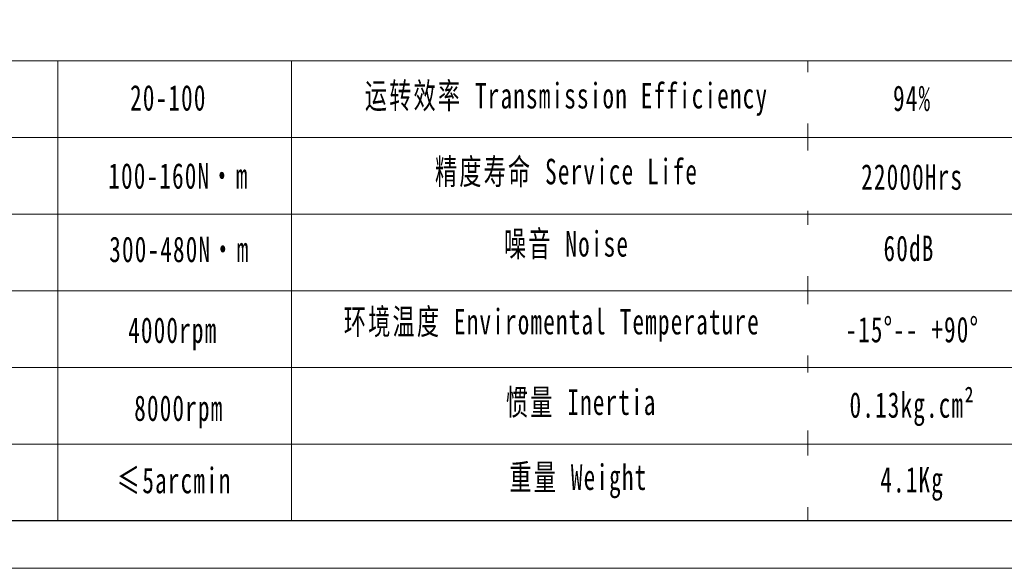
# Model space of a CAD drawing. Header units: millimetres. Extents: x 0 to 562, y 0 to 398.
# Tile 2 of 5: x 161 to 298, y 0 to 77. Entities that reach past the tile are written whole.
import ezdxf

# ---------------------------------------------------------------- set-up
doc = ezdxf.new("R2010")
doc.units = ezdxf.units.MM
doc.layers.get('0').update_dxf_attribs({"lineweight": 18})
doc.layers.add('SLD-0', color=7, linetype='Continuous', lineweight=18)
doc.layers.add('图框_外框线', color=7, linetype='Continuous', lineweight=18)
doc.styles.add('标准', font='txt', dxfattribs={"width": 0.667})

msp = doc.modelspace()

# ---------------------------------------------------------------- linework, layer by layer
msp.add_line((165.96, 70.94), (165.96, 6.68))
at = {"layer": 'SLD-0'}
for p, q in [((198.64, 70.94), (198.64, 6.7)), ((270.9, 70.94), (270.9, 6.69))]:
    msp.add_line(p, q, dxfattribs=at)
at = {"layer": '图框_外框线'}
for p, q in [((49.66, 70.94), (555.48, 70.94)), ((98.13, 60.22), (382.41, 60.22)), ((49.66, 49.5), (555.48, 49.5)), ((98.13, 38.78), (555.48, 38.78)), ((98.13, 28.06), (555.48, 28.06)), ((98.13, 17.34), (555.48, 17.34))]:
    msp.add_line(p, q, dxfattribs=at)
at = {"layer": '图框_外框线', "color": 3}
msp.add_lwpolyline([(0, 0), (562.17, 0), (562.17, 397.53), (0, 397.53)], close=True, dxfattribs=at)
at = {"layer": '图框_外框线', "color": 3, "lineweight": 25}
msp.add_lwpolyline([(33.46, 6.69), (555.48, 6.69), (555.48, 390.84), (33.46, 390.84)], close=True, dxfattribs=at)

# ---------------------------------------------------------------- texts
at = {"layer": 'SLD-0', "color": 1, "attachment_point": 2, "line_spacing_factor": 1.15057, "style": '标准'}
for s, insert, char_height, width in [('\\T1.1;\\pxqc;20-100', (181.42, 67.58), 3.5733, 15.1929), ('\\T1.1;运转效率 Transmission Efficiency', (237.13, 67.88), 3.5733, 60.7228), ('\\T1.1;94%', (285.49, 67.52), 3.573, 45.6976), ('\\T1.1;100-160N·m', (182.83, 56.66), 3.5733, 29.5962), ('\\T1.1;精度寿命 Service Life', (237.13, 57.26), 3.5733, 47.6631), ('\\T1.1;22000Hrs', (285.49, 56.51), 3.5733, 45.6976), ('\\T1.1;噪音 Noise', (237.13, 47.16), 3.5733, 31.5305), ('\\T1.1;300-480N·m', (182.96, 46.39), 3.5733, 35.5379), ('\\T1.1;60dB', (285.05, 46.53), 3.573, 23.5795), ('{\\T1.1;环境温度 Enviromental Temperature}', (235.08, 36.28), 3.5733, 111.3036), ('\\T1.1;4000rpm', (182.04, 35.09), 3.5733, 24.6214), ('\\T1.1;-15%%D-- +90%%D', (285.49, 35.17), 3.5733, 30.6526), ('\\T1.1;8000rpm', (182.89, 24.18), 3.5733, 78.1327), ('{\\T1.1;≤5arcmin }', (182.24, 14.07), 3.5733, 27.4874), ('\\T1.1;重量 Weight', (238.79, 14.53), 3.5733, 27.7852), ('\\T1.1;4.1Kg', (285.49, 14.18), 3.5733, 23.9083)]:
    msp.add_mtext(s, dxfattribs=dict(at, insert=insert, char_height=char_height, width=width))

# ---------------------------------------------------------------- next in the draw order: texts
at = {"layer": 'SLD-0', "color": 1, "char_height": 3.5733, "width": 111.3036, "attachment_point": 2, "style": '标准', "bg_fill": 2}
for s, insert in [('{\\f宋体|b0|i0|c134|p2;\\W0.65;扭转刚性 \\fArial|b0|i0|c0|p34;Torsional Rigidity}', (323.83, 67.58)), ('\\A1;最大弯曲力矩M{\\H0.7x;\\S^ 2KB;}{\\H0.7x;\\S3^ ;}', (322.96, 56.6)), ('{\\f宋体|b0|i0|c134|p2;容许轴向力Max Axial Force}', (323.05, 46.24)), ('{\\fSimSun|b0|i0|c134|p2;\\T1.1;设计 \\fArial|b0|i0|c0|p34;Design\\fSimSun|b0|i0|c134|p2;：}', (319.32, 35.14)), ('{\\T1.1;日期 Date：}', (317.8, 13.94))]:
    msp.add_mtext(s, dxfattribs=dict(at, insert=insert))
at = {"layer": 'SLD-0', "color": 1, "insert": (285.49, 24.63), "char_height": 3.5733, "width": 111.3036, "attachment_point": 2, "line_spacing_factor": 1.15057, "style": '标准', "bg_fill": 2}
msp.add_mtext('{\\T1.1;0.13kg.cm²}', dxfattribs=at)

# ---------------------------------------------------------------- next in the draw order: texts
at = {"layer": 'SLD-0', "color": 1, "insert": (320.86, 25.55), "char_height": 3.5733, "width": 111.3036, "attachment_point": 2, "style": '标准', "bg_fill": 2}
msp.add_mtext('{\\fSimSun|b0|i0|c134|p2;\\T1.1;复核 \\fArial|b0|i0|c0|p34;Recheck\\fSimSun|b0|i0|c134|p2;：}', dxfattribs=at)
at = {"layer": 'SLD-0', "color": 1, "insert": (239.18, 25.02), "char_height": 3.5733, "width": 32.2819, "attachment_point": 2, "line_spacing_factor": 1.15057, "style": '标准'}
msp.add_mtext('\\T1.1;惯量 Inertia', dxfattribs=at)

doc.saveas('drawing.dxf')
